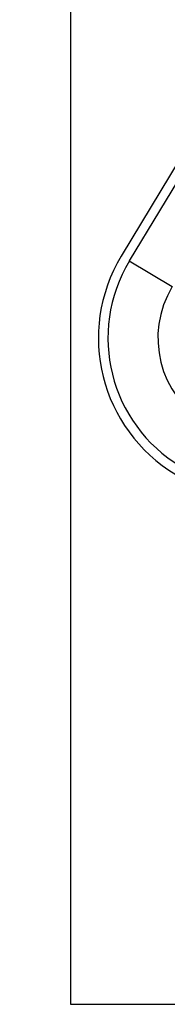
# Model space of a CAD drawing. Extents: x 40.7 to 137.4, y -250.8 to -221.5.
# Tile 150 of 256: x 62.2134 to 62.2314, y -240.372 to -240.2515. Entities that reach past the tile are written whole.
import ezdxf

# ---------------------------------------------------------------- set-up
doc = ezdxf.new("R2010")
doc.units = 0
doc.header["$MEASUREMENT"] = 0
doc.layers.get('0').update_dxf_attribs({"linetype": 'CONTINUOUS'})

msp = doc.modelspace()

# ---------------------------------------------------------------- linework, layer by layer
at = {"color": 5}
for p, q in [((62.21964, -240.22374), (62.21964, -240.37195)), ((62.21964, -240.37195), (62.27964, -240.37195))]:
    msp.add_line(p, q, dxfattribs=at)
at = {"color": 6, "linetype": 'Continuous'}
for p, q in [((62.24203, -240.25345), (62.22582, -240.28043)), ((62.24302, -240.25405), (62.22681, -240.28102)), ((62.22681, -240.28102), (62.23205, -240.28417))]:
    msp.add_line(p, q, dxfattribs=at)
at = {"color": 155}
msp.add_arc((62.38526, -240.07066), 0.20837, 214.4462, 241.467, dxfattribs=at)
at = {"color": 6, "linetype": 'Continuous'}
for radius in [0.01947, 0.01831, 0.01221]:
    msp.add_arc((62.24251, -240.29046), radius, 149, 239, dxfattribs=at)

doc.saveas('drawing.dxf')
